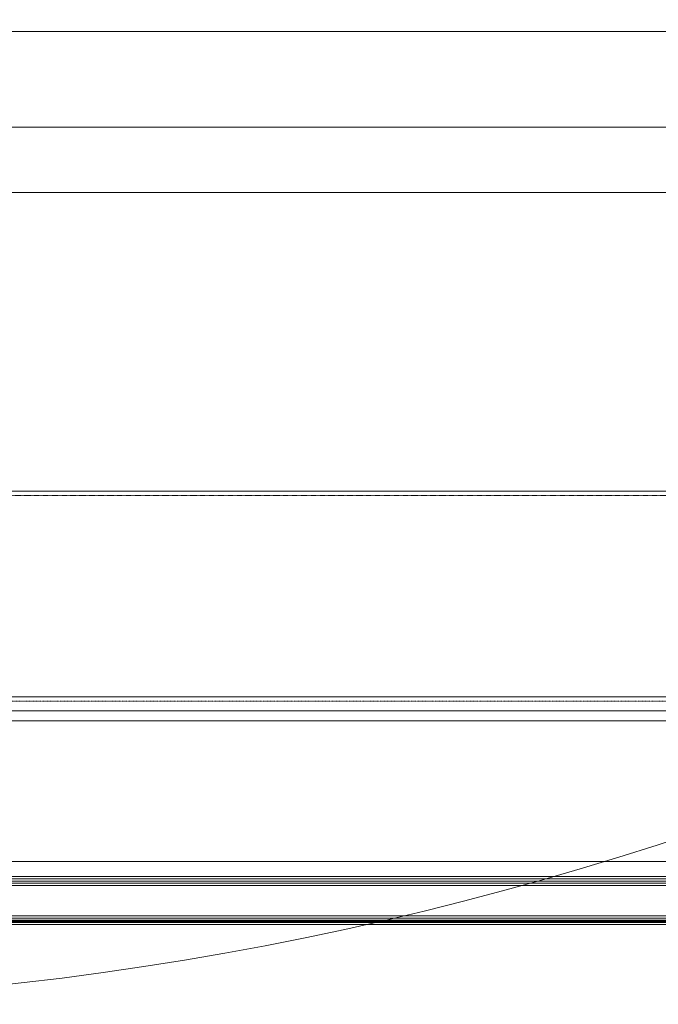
# Model space of a CAD drawing. Header units: millimetres. Extents: x -226731 to 126254, y -16359 to 60195.
# Tile 125 of 256: x -157491 to -157199, y 10462 to 10913. Entities that reach past the tile are written whole.
import ezdxf

# ---------------------------------------------------------------- set-up
doc = ezdxf.new("R2010")
doc.units = ezdxf.units.MM
doc.header["$LTSCALE"] = 0.1
doc.header["$MEASUREMENT"] = 0
doc.linetypes.add('HIDDEN', pattern=[0.375, 0.25, -0.125])
for name, color, linetype, lineweight in [('0_CCE_ FF_SIDE WALL SPRINKLER', 6, 'Continuous', 0), ('3_Hatch', 8, 'Continuous', 0), ('FURNITURE', 36, 'Continuous', 9), ('SPRINKLER COVERAGE AREA', 1, 'Continuous', 9)]:
    doc.layers.add(name, color=color, linetype=linetype, lineweight=lineweight)
doc.layers.add('AREA LINE', color=3, linetype='Continuous', plot=False)
doc.layers.add('FIRE FIGHTING SERVICES', color=5, linetype='Continuous')

# ---------------------------------------------------------------- blocks, each defined once
blk = doc.blocks.new('*U430')
at = {"layer": '3_Hatch', "color": 8}
for p, q in [((29.99, 199.78), (1079.99, 199.78)), ((28.4, 105.47), (1079.99, 105.47)), ((30.03, 98.97), (1079.99, 98.97)), ((29.51, 94.41), (1079.99, 94.41)), ((29.56, 30.01), (1079.99, 30.01)), ((1079.99, 23, 0), (7.48, 23)), ((1079.99, 22, 0), (7.48, 22)), ((1079.99, 21, 0), (7.48, 21)), ((1079.99, 20, 0), (7.48, 20)), ((1079.99, 19, 0), (7.48, 19)), ((1079.99, 5, 0), (7.48, 5)), ((1079.99, 4, 0), (7.48, 4)), ((1079.99, 3, 0), (7.48, 3)), ((1079.99, 2, 0), (7.48, 2)), ((1079.99, 1, 0), (7.48, 1))]:
    blk.add_line(p, q, dxfattribs=at)
at = {"layer": '3_Hatch', "color": 8, "linetype": 'HIDDEN', "ltscale": 5}
blk.add_line((29.99, 197.78), (1079.99, 197.78), dxfattribs=at)
at = {"layer": '3_Hatch', "color": 8, "linetype": 'HIDDEN'}
blk.add_line((30.03, 103.48), (1079.99, 103.48), dxfattribs=at)
blk = doc.blocks.new('A$C2AD535C3')
at = {"layer": 'SPRINKLER COVERAGE AREA', "color": 1}
blk.add_circle((0, 0), 2500, dxfattribs=at)
blk = doc.blocks.new('G$C3584CA52')
at = {"layer": '0_CCE_ FF_SIDE WALL SPRINKLER', "color": 240, "xscale": -0.6, "yscale": 0.6, "zscale": 0.6}
blk.add_blockref('A$C2AD535C3', (5355.33, -9259), dxfattribs=at)

msp = doc.modelspace()

# ---------------------------------------------------------------- linework, layer by layer
at = {"layer": 'AREA LINE', "color": 8}
msp.add_lwpolyline([(-164851.16, 10499.63), (-155388.73, 10499.63), (-155388.73, 11199.63), (-154208.69, 11199.63), (-154208.69, 10499.63), (-152367.94, 10499.63)], dxfattribs=at)
at = {"layer": 'FURNITURE', "color": 8}
msp.add_lwpolyline([(-157709.51, 10863.54), (-157584.76, 10907.45), (-156784.27, 10907.45), (-156659.51, 10863.54), (-157709.51, 10863.54)], dxfattribs=at)
msp.add_lwpolyline([(-157709.51, 10863.54), (-156659.51, 10863.54), (-156659.51, 10833.6), (-157709.51, 10833.6)], close=True, dxfattribs=at)

# ---------------------------------------------------------------- block references
at = {"layer": '3_Hatch', "color": 8}
msp.add_blockref('*U430', (-157788.7, 10497.02), dxfattribs=at)
at = {"layer": 'FIRE FIGHTING SERVICES'}
msp.add_blockref('G$C3584CA52', (-163018.33, 21220.5), dxfattribs=at)

doc.saveas('drawing.dxf')
